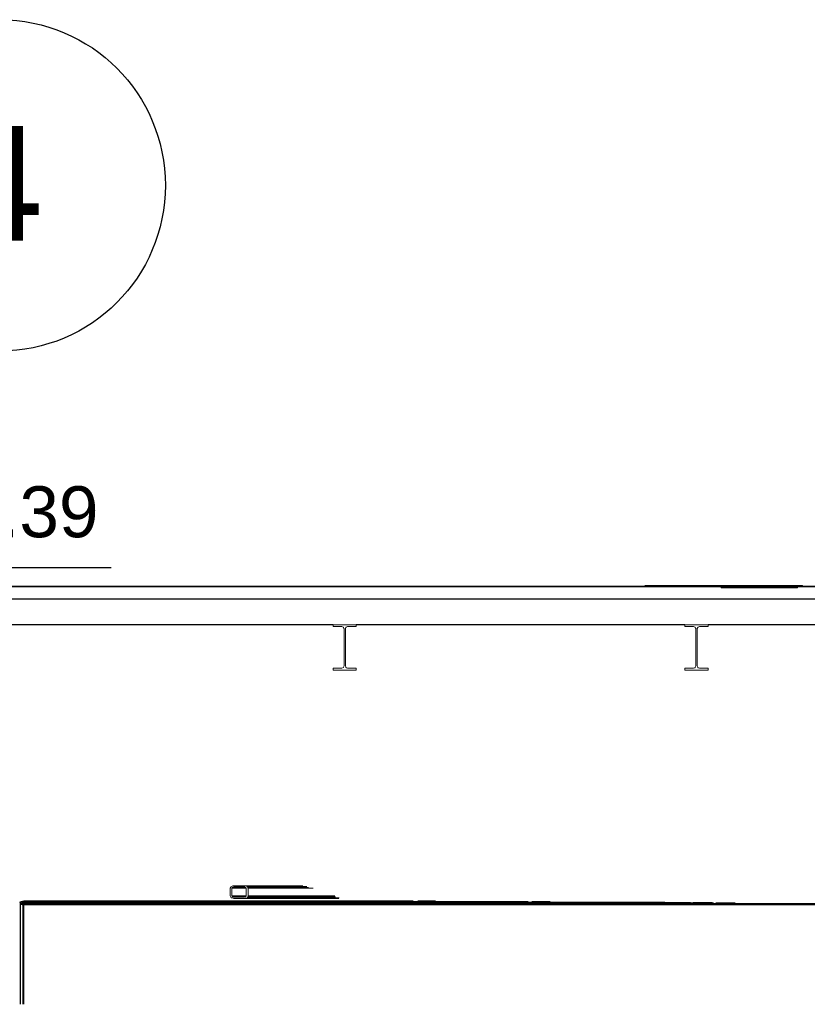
# Model space of a CAD drawing. Header units: millimetres. Extents: x 101535 to 192135, y -3968 to 17259.
# Tile 88 of 92: x 181011 to 184103, y 12410 to 16272. Entities that reach past the tile are written whole.
import ezdxf

# ---------------------------------------------------------------- set-up
doc = ezdxf.new("R2010")
doc.units = ezdxf.units.MM
for name, pattern in [('IMPORT-Kreski i kropki _2_', [120, 60, -30, 0, -30]), ('IMPORT-Kropki i Kreski _3_', [144, 72, -36, 0, -36]), ('IMPORT-Kropki i Kreski _4_', [1828.8, 914.4, -457.2, 0, -457.2]), ('IMPORT-Przerywana długa _2_', [200, 100, -100]), ('IMPORT-Przerywana podwójnie _2_', [218.722215, 105.83333, -42.333331, 28.222222, -42.333331])]:
    doc.linetypes.add(name, pattern=pattern)
for name, color, linetype, lineweight in [('220-A Ściany', 7, 'Continuous', 9), ('299-A Wymiary Opisy', 7, 'Continuous', 9), ('2_stropy_K_IR', 7, 'Continuous', 9), ('2_ściany zewnętrzne_ISTN', 7, 'Continuous', 9), ('310-W Oświetlenie', 7, 'Continuous', 9), ('3_lądowisko_el 3D_K_IR', 7, 'Continuous', 9), ('3_opisy_K_IR', 7, 'Continuous', 9), ('3_oświetlenie_K_IR', 7, 'Continuous', 9), ('450-K Stropy', 7, 'Continuous', 9), ('4_osie_ISTN', 7, 'Continuous', 9), ('A-FLOR-LEVL', 7, 'Continuous', 30), ('A-GENM', 7, 'Continuous', 18), ('CONCRETE_SLAB_IFC', 7, 'Continuous', 9), ('G-ANNO-DIMS', 7, 'Continuous', 30), ('S-GRID-IDEN', 7, 'Continuous', 30)]:
    doc.layers.add(name, color=color, linetype=linetype, lineweight=lineweight)
for name, color, linetype, lineweight, true_color in [('3_lądowisko_K_IR', 7, 'Continuous', 9, 0x999999), ('Rzut płyty lądowiska_dwg', 7, 'Continuous', 9, 0x767676), ('rzut płyty_dwg', 7, 'Continuous', 9, 0x767676)]:
    doc.layers.add(name, color=color, linetype=linetype, lineweight=lineweight, true_color=true_color)
doc.styles.add('Arial_4', font='arial.ttf', dxfattribs={"height": 450})
doc.styles.add('Arial_5', font='arial.ttf', dxfattribs={"height": 200})

# ---------------------------------------------------------------- blocks, each defined once
blk = doc.blocks.new('Bezpośredni kształt - IR 026-25_3D1_2025_09_11-304393-Przekrój 4')
at = {"layer": 'A-GENM', "lineweight": 9}
for p, q in [((114624.8, 14050), (111397, 14050)), ((111397, 14050), (114624.8, 14050)), ((114624.8, 14050), (116073.9, 14050)), ((114624.8, 14050), (116073.9, 14050)), ((116073.9, 14050), (116962.3, 14050)), ((116073.9, 14050), (116073.9, 14050)), ((116073.9, 14050), (116073.9, 14050)), ((116073.9, 14050), (116962.3, 14050)), ((116962.3, 14050), (118241.5, 14050)), ((116962.3, 14050), (118241.5, 14050)), ((114206.7, 13900), (115251.9, 13900)), ((115251.9, 13900), (114206.7, 13900)), ((115251.9, 13900), (115473.4, 13900)), ((115473.4, 13900), (115251.9, 13900)), ((115473.4, 13900), (115473.4, 13893.4)), ((115473.4, 13893.4), (115473.4, 13900)), ((115473.4, 13893.4), (115473.4, 13892)), ((115473.4, 13892), (115473.4, 13893.4)), ((115473.4, 13892), (115501.3, 13892)), ((115501.3, 13892), (115473.4, 13892)), ((115501.3, 13892), (115507.3, 13892)), ((115507.3, 13892), (115501.3, 13892)), ((115507.3, 13892), (115512.5, 13889.8)), ((115512.5, 13889.8), (115507.3, 13892)), ((115512.5, 13889.8), (115513.7, 13889.4)), ((115513.7, 13889.4), (115512.5, 13889.8)), ((115514, 13888.4), (115513.7, 13889.4)), ((115514, 13888.4), (115513.7, 13889.4)), ((115514.1, 13888.2), (115514, 13888.4)), ((115514.1, 13888.2), (115514, 13888.4)), ((115514.1, 13888.2), (115516, 13883.8)), ((115516, 13883.8), (115514.1, 13888.2)), ((115516, 13883.8), (115516.3, 13883)), ((115516.3, 13883), (115516, 13883.8)), ((115516.3, 13827.9), (115516.3, 13883)), ((115516.3, 13827.9), (115516.3, 13883)), ((115521.6, 13883), (115521.9, 13883.8)), ((115521.9, 13883.8), (115521.6, 13883)), ((115521.6, 13883), (115521.6, 13871.1)), ((115521.6, 13883), (115521.6, 13871.1)), ((115521.6, 13857), (115521.6, 13871.1)), ((115521.6, 13871.1), (115521.6, 13857)), ((115521.9, 13883.8), (115523.8, 13888.2)), ((115523.8, 13888.2), (115521.9, 13883.8)), ((115524.2, 13889.4), (115523.8, 13888.4)), ((115524.2, 13889.4), (115523.8, 13888.4)), ((115523.8, 13888.2), (115523.8, 13888.4)), ((115523.8, 13888.4), (115523.8, 13888.2)), ((115525.4, 13889.8), (115524.2, 13889.4)), ((115525.4, 13889.8), (115524.2, 13889.4)), ((115525.4, 13889.8), (115530.6, 13892)), ((115530.6, 13892), (115525.4, 13889.8)), ((115536.6, 13892), (115530.6, 13892)), ((115536.6, 13892), (115530.6, 13892)), ((115536.6, 13892), (115564.4, 13892)), ((115564.4, 13892), (115536.6, 13892)), ((115564.4, 13898.6), (115564.4, 13900)), ((115564.4, 13900), (116625.1, 13900)), ((116625.1, 13900), (115564.4, 13900)), ((115564.4, 13900), (115564.4, 13898.6)), ((115564.4, 13892), (115564.4, 13898.6)), ((115564.4, 13898.6), (115564.4, 13892)), ((116625.1, 13900), (116854.4, 13900)), ((116854.4, 13900), (116625.1, 13900)), ((116854.4, 13900), (116854.4, 13893.4)), ((116854.4, 13893.4), (116854.4, 13900)), ((116854.4, 13893.4), (116854.4, 13892)), ((116854.4, 13892), (116854.4, 13893.4)), ((116860.5, 13892), (116854.4, 13892)), ((116860.5, 13892), (116854.4, 13892)), ((116860.5, 13892), (116888.3, 13892)), ((116888.3, 13892), (116860.5, 13892)), ((116888.3, 13892), (116893.5, 13889.8)), ((116893.5, 13889.8), (116888.3, 13892)), ((116893.5, 13889.8), (116894.7, 13889.4)), ((116894.7, 13889.4), (116893.5, 13889.8)), ((116896.5, 13885), (116894.7, 13889.4)), ((116896.5, 13885), (116894.7, 13889.4)), ((116896.5, 13885), (116896.8, 13884.1)), ((116896.8, 13884.1), (116896.5, 13885)), ((116896.8, 13884.1), (116897.2, 13883.2)), ((116897.2, 13883.2), (116896.8, 13884.1)), ((116897.2, 13883.2), (116897.3, 13883)), ((116897.3, 13883), (116897.2, 13883.2)), ((116897.3, 13827.9), (116897.3, 13883)), ((116897.3, 13827.9), (116897.3, 13883)), ((116902.6, 13883), (116902.9, 13883.8)), ((116902.9, 13883.8), (116902.6, 13883)), ((116902.6, 13883), (116902.6, 13871.1)), ((116902.6, 13883), (116902.6, 13871.1)), ((116902.6, 13857), (116902.6, 13871.1)), ((116902.6, 13871.1), (116902.6, 13857)), ((116902.9, 13883.8), (116904.8, 13888.2)), ((116904.8, 13888.2), (116902.9, 13883.8)), ((116905.2, 13889.4), (116904.8, 13888.4)), ((116905.2, 13889.4), (116904.8, 13888.4)), ((116904.8, 13888.2), (116904.8, 13888.4)), ((116904.8, 13888.4), (116904.8, 13888.2)), ((116906.4, 13889.8), (116905.2, 13889.4)), ((116906.4, 13889.8), (116905.2, 13889.4)), ((116906.4, 13889.8), (116911.6, 13892)), ((116911.6, 13892), (116906.4, 13889.8)), ((116911.6, 13892), (116939.4, 13892)), ((116939.4, 13892), (116911.6, 13892)), ((116939.4, 13892), (116945.4, 13892)), ((116945.4, 13892), (116939.4, 13892)), ((116945.4, 13898.6), (116945.4, 13900)), ((116945.4, 13900), (117944.9, 13900)), ((117944.9, 13900), (116945.4, 13900)), ((116945.4, 13900), (116945.4, 13898.6)), ((116945.4, 13892), (116945.4, 13898.6)), ((116945.4, 13898.6), (116945.4, 13892)), ((117166.2, 13897.9), (118152.7, 13897.9)), ((117166.2, 13897.9), (118152.7, 13897.9)), ((115516.3, 13827.9), (115516.3, 13763)), ((115516.3, 13763), (115516.3, 13827.9)), ((115521.6, 13802), (115521.6, 13857)), ((115521.6, 13857), (115521.6, 13802)), ((116897.3, 13827.9), (116897.3, 13763)), ((116897.3, 13763), (116897.3, 13827.9)), ((116902.6, 13802), (116902.6, 13857)), ((116902.6, 13857), (116902.6, 13802)), ((115521.6, 13737), (115521.6, 13802)), ((115521.6, 13802), (115521.6, 13737)), ((116902.6, 13737), (116902.6, 13802)), ((116902.6, 13802), (116902.6, 13737)), ((115516.3, 13763), (115516.3, 13751)), ((115516.3, 13751), (115516.3, 13763)), ((115516.3, 13751), (115516.3, 13737)), ((115516.3, 13737), (115516.3, 13751)), ((116897.3, 13763), (116897.3, 13751)), ((116897.3, 13751), (116897.3, 13763)), ((116897.3, 13751), (116897.3, 13737)), ((116897.3, 13737), (116897.3, 13751)), ((115473.4, 13726.6), (115473.4, 13728)), ((115501.3, 13728), (115473.4, 13728)), ((115473.4, 13726.6), (115473.4, 13728)), ((115473.4, 13728), (115501.3, 13728)), ((115473.4, 13726.6), (115473.4, 13720)), ((115473.4, 13720), (115473.4, 13726.6)), ((115473.4, 13720), (115548.3, 13720)), ((115548.3, 13720), (115473.4, 13720)), ((115501.3, 13728), (115507.3, 13728)), ((115501.3, 13728), (115507.3, 13728)), ((115507.3, 13728), (115508.4, 13728.5)), ((115507.3, 13728), (115508.4, 13728.5)), ((115508.4, 13728.5), (115513.7, 13730.6)), ((115508.4, 13728.5), (115513.7, 13730.6)), ((115513.7, 13730.6), (115514.1, 13731.8)), ((115513.7, 13730.6), (115514.1, 13731.8)), ((115514.1, 13731.8), (115516.3, 13737)), ((115514.1, 13731.8), (115516.3, 13737)), ((115523.8, 13731.8), (115521.6, 13737)), ((115521.6, 13737), (115523.8, 13731.8)), ((115523.8, 13731.8), (115524.2, 13730.6)), ((115523.8, 13731.8), (115524.2, 13730.6)), ((115525.4, 13730.2), (115524.2, 13730.6)), ((115524.2, 13730.6), (115525.4, 13730.2)), ((115530.6, 13728), (115525.4, 13730.2)), ((115525.4, 13730.2), (115530.6, 13728)), ((115558.4, 13728), (115530.6, 13728)), ((115530.6, 13728), (115558.4, 13728)), ((115548.3, 13720), (115564.4, 13720)), ((115564.4, 13720), (115548.3, 13720)), ((115558.4, 13728), (115564.4, 13728)), ((115558.4, 13728), (115564.4, 13728)), ((115564.4, 13721.4), (115564.4, 13728)), ((115564.4, 13728), (115564.4, 13721.4)), ((115564.4, 13721.4), (115564.4, 13720)), ((115564.4, 13721.4), (115564.4, 13720)), ((116854.4, 13726.6), (116854.4, 13728)), ((116854.4, 13728), (116860.5, 13728)), ((116854.4, 13726.6), (116854.4, 13728)), ((116854.4, 13728), (116860.5, 13728)), ((116854.4, 13726.6), (116854.4, 13720)), ((116854.4, 13720), (116854.4, 13726.6)), ((116854.4, 13720), (116929.3, 13720)), ((116929.3, 13720), (116854.4, 13720)), ((116860.5, 13728), (116888.3, 13728)), ((116860.5, 13728), (116888.3, 13728)), ((116893.5, 13730.2), (116888.3, 13728)), ((116888.3, 13728), (116893.5, 13730.2)), ((116893.5, 13730.2), (116894.7, 13730.6)), ((116893.5, 13730.2), (116894.7, 13730.6)), ((116894.7, 13730.6), (116895.1, 13731.8)), ((116894.7, 13730.6), (116895.1, 13731.8)), ((116895.1, 13731.8), (116897.3, 13737)), ((116895.1, 13731.8), (116897.3, 13737)), ((116903.1, 13735.9), (116902.6, 13737)), ((116902.6, 13737), (116903.1, 13735.9)), ((116905.2, 13730.6), (116903.1, 13735.9)), ((116903.1, 13735.9), (116905.2, 13730.6)), ((116905.2, 13730.6), (116906.4, 13730.2)), ((116905.2, 13730.6), (116906.4, 13730.2)), ((116906.4, 13730.2), (116911.6, 13728)), ((116906.4, 13730.2), (116911.6, 13728)), ((116911.6, 13728), (116917.6, 13728)), ((116911.6, 13728), (116917.6, 13728)), ((116917.6, 13728), (116945.4, 13728)), ((116917.6, 13728), (116945.4, 13728)), ((116929.3, 13720), (116945.4, 13720)), ((116945.4, 13720), (116929.3, 13720)), ((116945.4, 13721.4), (116945.4, 13728)), ((116945.4, 13728), (116945.4, 13721.4)), ((116945.4, 13721.4), (116945.4, 13720)), ((116945.4, 13721.4), (116945.4, 13720)), ((115071.9, 12869.5), (115069.2, 12865)), ((115069.2, 12865), (115071.9, 12869.5)), ((115069.2, 12865), (115069.2, 12857.1)), ((115069.2, 12857.1), (115069.2, 12865)), ((115071.9, 12869.5), (115073.4, 12872.1)), ((115071.9, 12869.5), (115073.4, 12872.1)), ((115079.8, 12874), (115073.4, 12872.1)), ((115073.4, 12872.1), (115079.8, 12874)), ((115077, 12866.3), (115076.3, 12865)), ((115077, 12866.3), (115076.3, 12865)), ((115132.9, 12865), (115076.3, 12865)), ((115132.9, 12865), (115076.3, 12865)), ((115076.3, 12865), (115076.3, 12860.7)), ((115076.3, 12865), (115132.9, 12865)), ((115132.9, 12865), (115076.3, 12865)), ((115076.3, 12865), (115076.3, 12860.7)), ((115077, 12866.3), (115078.4, 12868.5)), ((115078.4, 12868.5), (115077, 12866.3)), ((115080.1, 12869.1), (115078.4, 12868.5)), ((115080.1, 12869.1), (115078.4, 12868.5)), ((115130.8, 12868.5), (115078.4, 12868.5)), ((115078.4, 12868.5), (115130.8, 12868.5)), ((115079.8, 12874), (115083.4, 12875)), ((115079.8, 12874), (115083.4, 12875)), ((115080.1, 12869.1), (115083.4, 12870)), ((115083.4, 12870), (115080.1, 12869.1)), ((115111.2, 12875), (115083.4, 12875)), ((115083.4, 12875), (115111.2, 12875)), ((115098.2, 12870), (115083.4, 12870)), ((115098.2, 12870), (115083.4, 12870)), ((115098.2, 12870), (115125.8, 12870)), ((115125.8, 12870), (115098.2, 12870)), ((115111.2, 12875), (115125.8, 12875)), ((115111.2, 12875), (115125.8, 12875)), ((115317.7, 12875), (115125.8, 12875)), ((115354.1, 12875), (115125.8, 12875)), ((115125.8, 12875), (115317.7, 12875)), ((115132.4, 12873.1), (115125.8, 12875)), ((115125.8, 12875), (115354.1, 12875)), ((115125.8, 12875), (115132.4, 12873.1)), ((115127.5, 12869.5), (115125.8, 12870)), ((115127.5, 12869.5), (115125.8, 12870)), ((115127.5, 12869.5), (115130.8, 12868.5)), ((115130.8, 12868.5), (115127.5, 12869.5)), ((115131.5, 12867.3), (115130.8, 12868.5)), ((115131.5, 12867.3), (115130.8, 12868.5)), ((115131.5, 12867.3), (115132.9, 12865)), ((115132.9, 12865), (115131.5, 12867.3)), ((115132.4, 12873.1), (115135.8, 12872.1)), ((115132.4, 12873.1), (115135.8, 12872.1)), ((115132.9, 12861), (115132.9, 12865)), ((115132.9, 12861), (115132.9, 12865)), ((115138.6, 12867.3), (115135.8, 12872.1)), ((115135.8, 12872.1), (115371, 12872.1)), ((115317.5, 12872.1), (115135.8, 12872.1)), ((115135.8, 12872.1), (115317.5, 12872.1)), ((115371, 12872.1), (115135.8, 12872.1)), ((115135.8, 12872.1), (115138.6, 12867.3)), ((115368.4, 12870), (115137, 12870)), ((115332, 12870), (115137, 12870)), ((115137, 12870), (115368.4, 12870)), ((115137, 12870), (115332, 12870)), ((115376.8, 12868.5), (115137.9, 12868.5)), ((115137.9, 12868.5), (115376.8, 12868.5)), ((115331.9, 12868.5), (115137.9, 12868.5)), ((115137.9, 12868.5), (115331.9, 12868.5)), ((115138.6, 12867.3), (115139.9, 12865)), ((115138.6, 12867.3), (115139.9, 12865)), ((115394.7, 12865), (115139.9, 12865)), ((115139.9, 12860.9), (115139.9, 12865)), ((115394.7, 12865), (115139.9, 12865)), ((115139.9, 12865), (115139.9, 12860.9)), ((115334.1, 12865), (115141.1, 12865)), ((115340.1, 12865), (115141.1, 12865)), ((115388.7, 12865), (115141.1, 12865)), ((115141.1, 12865), (115334.1, 12865)), ((115141.1, 12865), (115388.7, 12865)), ((115340.1, 12865), (115141.1, 12865)), ((115069.2, 12857.1), (115069.2, 12853.2)), ((115069.2, 12853.2), (115069.2, 12857.1)), ((115069.2, 12845.8), (115069.2, 12853.2)), ((115069.2, 12845.8), (115069.2, 12853.2)), ((115069.2, 12841.7), (115069.2, 12845.8)), ((115069.2, 12841.7), (115069.2, 12845.8)), ((115069.2, 12839.5), (115069.2, 12841.7)), ((115069.2, 12839.5), (115069.2, 12841.7)), ((115069.2, 12835), (115069.2, 12839.5)), ((115069.2, 12835), (115069.2, 12839.5)), ((115070.7, 12832.5), (115069.2, 12835)), ((115070.7, 12832.5), (115069.2, 12835)), ((115070.7, 12832.5), (115073.4, 12827.9)), ((115073.4, 12827.9), (115070.7, 12832.5)), ((115076.9, 12826.9), (115073.4, 12827.9)), ((115076.9, 12826.9), (115073.4, 12827.9)), ((115076.3, 12860.7), (115076.3, 12858.6)), ((115076.3, 12860.7), (115076.3, 12858.6)), ((115076.3, 12854.3), (115076.3, 12858.6)), ((115076.3, 12858.6), (115076.3, 12854.3)), ((115076.3, 12846.6), (115076.3, 12854.3)), ((115076.3, 12854.3), (115076.3, 12846.6)), ((115076.3, 12842.7), (115076.3, 12846.6)), ((115076.3, 12846.6), (115076.3, 12842.7)), ((115076.3, 12835), (115076.3, 12842.7)), ((115076.3, 12842.7), (115076.3, 12835)), ((115076.3, 12835), (115132.9, 12835)), ((115132.9, 12835), (115076.3, 12835)), ((115132.9, 12835), (115076.3, 12835)), ((115077.6, 12832.7), (115076.3, 12835)), ((115076.3, 12835), (115132.9, 12835)), ((115076.3, 12835), (115077.6, 12832.7)), ((115076.9, 12826.9), (115083.4, 12825)), ((115083.4, 12825), (115076.9, 12826.9)), ((115077.6, 12832.7), (115078.4, 12831.5)), ((115077.6, 12832.7), (115078.4, 12831.5)), ((115130.8, 12831.5), (115078.4, 12831.5)), ((115081.6, 12830.5), (115078.4, 12831.5)), ((115078.4, 12831.5), (115130.8, 12831.5)), ((115078.4, 12831.5), (115081.6, 12830.5)), ((115081.6, 12830.5), (115083.4, 12830)), ((115081.6, 12830.5), (115083.4, 12830)), ((115111.2, 12830), (115083.4, 12830)), ((115083.4, 12830), (115111.2, 12830)), ((115098.2, 12825), (115083.4, 12825)), ((115098.2, 12825), (115083.4, 12825)), ((115098.2, 12825), (115125.8, 12825)), ((115125.8, 12825), (115098.2, 12825)), ((115111.2, 12830), (115125.8, 12830)), ((115111.2, 12830), (115125.8, 12830)), ((115129.1, 12831), (115125.8, 12830)), ((115125.8, 12830), (115129.1, 12831)), ((115129.2, 12826), (115125.8, 12825)), ((115129.2, 12826), (115125.8, 12825)), ((115496.4, 12825), (115125.8, 12825)), ((115461.1, 12825), (115125.8, 12825)), ((115125.8, 12825), (115496.4, 12825)), ((115125.8, 12825), (115461.1, 12825)), ((115129.1, 12831), (115130.8, 12831.5)), ((115129.1, 12831), (115130.8, 12831.5)), ((115129.2, 12826), (115135.8, 12827.9)), ((115135.8, 12827.9), (115129.2, 12826)), ((115132.2, 12833.8), (115130.8, 12831.5)), ((115130.8, 12831.5), (115132.2, 12833.8)), ((115132.2, 12833.8), (115132.9, 12835)), ((115132.2, 12833.8), (115132.9, 12835)), ((115132.9, 12859), (115132.9, 12861)), ((115132.9, 12859), (115132.9, 12861)), ((115132.9, 12855), (115132.9, 12859)), ((115132.9, 12855), (115132.9, 12859)), ((115132.9, 12855), (115132.9, 12847)), ((115132.9, 12847), (115132.9, 12855)), ((115132.9, 12847), (115132.9, 12843)), ((115132.9, 12843), (115132.9, 12847)), ((115132.9, 12843), (115132.9, 12835)), ((115132.9, 12835), (115132.9, 12843)), ((115137.2, 12830.3), (115135.8, 12827.9)), ((115137.2, 12830.3), (115135.8, 12827.9)), ((115496.7, 12827.9), (115135.8, 12827.9)), ((115135.8, 12827.9), (115443.1, 12827.9)), ((115135.8, 12827.9), (115496.7, 12827.9)), ((115443.1, 12827.9), (115135.8, 12827.9)), ((115445.8, 12830), (115137, 12830)), ((115482.2, 12830), (115137, 12830)), ((115137, 12830), (115445.8, 12830)), ((115137, 12830), (115482.2, 12830)), ((115137.2, 12830.3), (115139.9, 12835)), ((115139.9, 12835), (115137.2, 12830.3)), ((115437.4, 12831.5), (115137.9, 12831.5)), ((115137.9, 12831.5), (115437.4, 12831.5)), ((115482.3, 12831.5), (115137.9, 12831.5)), ((115137.9, 12831.5), (115482.3, 12831.5)), ((115139.9, 12853), (115139.9, 12860.9)), ((115139.9, 12860.9), (115139.9, 12853)), ((115139.9, 12851.1), (115139.9, 12853)), ((115139.9, 12853), (115139.9, 12851.1)), ((115139.9, 12847), (115139.9, 12851.1)), ((115139.9, 12851.1), (115139.9, 12847)), ((115139.9, 12847), (115139.9, 12843.3)), ((115139.9, 12847), (115139.9, 12843.3)), ((115139.9, 12843.3), (115139.9, 12835)), ((115139.9, 12843.3), (115139.9, 12835)), ((115139.9, 12835), (115480.1, 12835)), ((115139.9, 12835), (115480.1, 12835)), ((115141.1, 12835), (115419.5, 12835)), ((115419.5, 12835), (115141.1, 12835)), ((115425.5, 12835), (115141.1, 12835)), ((115141.1, 12835), (115425.5, 12835)), ((115474, 12835), (115141.1, 12835)), ((115141.1, 12835), (115474, 12835)), ((114243.8, 12812.1), (114244.2, 12809.9)), ((114243.8, 12812.1), (114244.2, 12809.9)), ((116690.1, 12809.9), (114244.2, 12809.9)), ((114244.8, 12808.8), (114244.2, 12809.9)), ((114244.2, 12809.9), (116690.1, 12809.9)), ((114244.2, 12809.9), (114244.8, 12808.8)), ((114246.1, 12804.7), (114244.8, 12808.8)), ((114244.8, 12808.8), (114244.8, 12409.7)), ((114244.8, 12409.7), (114244.8, 12808.8)), ((114244.8, 12808.8), (114246.1, 12804.7)), ((114246.1, 12804.7), (117454.7, 12804.7)), ((114246.7, 12803.8), (114246.1, 12804.7)), ((114246.1, 12804.7), (117454.7, 12804.7)), ((114246.1, 12804.7), (114246.7, 12803.8)), ((114246.4, 12409.7), (114246.4, 12812.8)), ((114246.4, 12409.7), (114246.4, 12812.8)), ((117454.7, 12804.7), (114246.4, 12804.7)), ((114246.4, 12804.7), (117454.7, 12804.7)), ((114246.6, 12809.9), (114293.5, 12809.9)), ((114293.5, 12809.9), (114246.6, 12809.9)), ((114246.7, 12812.9), (114246.7, 12803.8)), ((114246.7, 12812.9), (114246.7, 12803.8)), ((114246.7, 12812.9), (114246.7, 12803.8)), ((114246.7, 12812.9), (114246.7, 12803.8)), ((114249.3, 12801.2), (114246.7, 12803.8)), ((114249.3, 12801.2), (114246.7, 12803.8)), ((114246.7, 12803.8), (114249.3, 12801.2)), ((114246.7, 12803.8), (114249.3, 12801.2)), ((116239.1, 12812.9), (114248.4, 12812.9)), ((114249.6, 12810.3), (114248.4, 12812.9)), ((116239.1, 12812.9), (114248.4, 12812.9)), ((114248.4, 12812.9), (114333.5, 12812.9)), ((114248.4, 12812.9), (114333.5, 12812.9)), ((114248.4, 12812.9), (114249.6, 12810.3)), ((114248.4, 12812.9), (114249.6, 12810.3)), ((114248.4, 12812.9), (114249.6, 12810.3)), ((114253.1, 12800.1), (114249.3, 12801.2)), ((114249.3, 12801.2), (117965.6, 12801.2)), ((117965.6, 12801.2), (114249.3, 12801.2)), ((114253.1, 12800.1), (114249.3, 12801.2)), ((114249.3, 12801.2), (114253.1, 12800.1)), ((114249.3, 12801.2), (117965.6, 12801.2)), ((114249.3, 12801.2), (114253.1, 12800.1)), ((117965.6, 12801.2), (114249.3, 12801.2)), ((116621.4, 12810.3), (114249.6, 12810.3)), ((114251.3, 12808.6), (114249.6, 12810.3)), ((116621.4, 12810.3), (114249.6, 12810.3)), ((114249.6, 12810.3), (114355.4, 12810.3)), ((114355.4, 12810.3), (114249.6, 12810.3)), ((114249.6, 12810.3), (114251.3, 12808.6)), ((114251.3, 12808.6), (114249.6, 12810.3)), ((114251.3, 12808.6), (114249.6, 12810.3)), ((116876.9, 12808.6), (114251.3, 12808.6)), ((116876.9, 12808.6), (114251.3, 12808.6)), ((114253.1, 12808.1), (114251.3, 12808.6)), ((114390.2, 12808.6), (114251.3, 12808.6)), ((114253.1, 12808.1), (114251.3, 12808.6)), ((114251.3, 12808.6), (114390.2, 12808.6)), ((114251.3, 12808.6), (114253.1, 12808.1)), ((114251.3, 12808.6), (114253.1, 12808.1)), ((114253.2, 12808), (114253.1, 12808.1)), ((114253.2, 12808), (114253.1, 12808.1)), ((114253.1, 12800.1), (114253.1, 12808.1)), ((114253.2, 12808), (114253.1, 12808.1)), ((114253.1, 12808.1), (114253.1, 12800.1)), ((114253.1, 12800.1), (114253.1, 12808.1)), ((114253.1, 12808.1), (114253.2, 12808)), ((114253.1, 12808.1), (114253.1, 12800.1)), ((114253.2, 12800), (114253.1, 12800.1)), ((114253.2, 12800), (114253.1, 12800.1)), ((114253.1, 12800.1), (114253.2, 12800)), ((114253.1, 12800.1), (114253.2, 12800)), ((116966.6, 12808), (114253.2, 12808)), ((114253.2, 12808), (116966.6, 12808)), ((114254.7, 12808), (114253.2, 12808)), ((114253.2, 12808), (114254.7, 12808)), ((116966.6, 12808), (114253.2, 12808)), ((114254.7, 12808), (114253.2, 12808)), ((116966.6, 12808), (114253.2, 12808)), ((114253.2, 12808), (114254.7, 12808)), ((114253.2, 12800), (118144.9, 12800)), ((118144.9, 12800), (114253.2, 12800)), ((114254.7, 12800), (114253.2, 12800)), ((114253.2, 12800), (118144.9, 12800)), ((114253.2, 12800), (114254.7, 12800)), ((118144.9, 12800), (114253.2, 12800)), ((114253.2, 12800), (114254.7, 12800)), ((114254.7, 12800), (114253.2, 12800)), ((114254.7, 12800), (114254.7, 12808)), ((114254.7, 12808), (114254.7, 12800)), ((114255.3, 12808), (114254.7, 12808)), ((114255.3, 12808), (114254.7, 12808)), ((114254.7, 12800), (114254.7, 12808)), ((114255.3, 12808), (114254.7, 12808)), ((114254.7, 12800), (114254.7, 12808)), ((114255.3, 12808), (114254.7, 12808)), ((114254.7, 12800), (114255.3, 12800)), ((114255.3, 12800), (114254.7, 12800)), ((114254.7, 12800), (114255.3, 12800)), ((114255.3, 12800), (114254.7, 12800)), ((114255.3, 12815), (114255.3, 12808)), ((114255.3, 12808), (114255.3, 12815)), ((114255.3, 12808), (114255.3, 12815)), ((114255.3, 12815), (114255.3, 12808)), ((114255.3, 12808), (114256.3, 12808)), ((114256.3, 12808), (114255.3, 12808)), ((114256.3, 12808), (114255.3, 12808)), ((114255.3, 12808), (114256.3, 12808)), ((114255.3, 12800), (114256.3, 12800)), ((114256.3, 12800), (114255.3, 12800)), ((114255.3, 12800), (114255.3, 12409.7)), ((114256.3, 12800), (114255.3, 12800)), ((114255.3, 12800), (114255.3, 12409.7)), ((114256.3, 12800), (114255.3, 12800)), ((114255.3, 12800), (114255.3, 12409.7)), ((114255.3, 12409.7), (114255.3, 12800)), ((114259.9, 12808), (114256.3, 12808)), ((114256.3, 12808), (114256.3, 12800)), ((114256.3, 12808), (114259.9, 12808)), ((114256.3, 12808), (114256.3, 12800)), ((114256.3, 12808), (114259.9, 12808)), ((114259.9, 12808), (114256.3, 12808)), ((114256.3, 12808), (114256.3, 12800)), ((114256.3, 12808), (114256.3, 12800)), ((114259.9, 12800), (114256.3, 12800)), ((114256.3, 12800), (114259.9, 12800)), ((114256.3, 12800), (114259.9, 12800)), ((114259.9, 12800), (114256.3, 12800)), ((114258.9, 12815.9), (114258.9, 12409.7)), ((114258.9, 12815.9), (114258.9, 12409.7)), ((115788.2, 12816), (114259.3, 12816)), ((115788.2, 12816), (114259.3, 12816)), ((114259.3, 12816), (114369.8, 12816)), ((114259.3, 12816), (114369.8, 12816)), ((115788.2, 12816), (114259.3, 12816)), ((115788.2, 12816), (114259.3, 12816)), ((114318.7, 12816), (114259.3, 12816)), ((114259.3, 12816), (114318.7, 12816)), ((114259.9, 12808), (114259.9, 12800)), ((114259.9, 12808), (114259.9, 12800)), ((116876.9, 12808.6), (114437.5, 12808.6)), ((114437.5, 12808.6), (116876.9, 12808.6)), ((114490.3, 12809.9), (116690.1, 12809.9)), ((116690.1, 12809.9), (114490.3, 12809.9)), ((114509.7, 12810.3), (116621.4, 12810.3)), ((116621.4, 12810.3), (114509.7, 12810.3)), ((114617.7, 12812.9), (116239.1, 12812.9)), ((114617.7, 12812.9), (116239.1, 12812.9)), ((114745.1, 12816), (115788.2, 12816)), ((114745.1, 12816), (115788.2, 12816)), ((115788.2, 12816), (114745.1, 12816)), ((114745.1, 12816), (115788.2, 12816)), ((115875.2, 12816), (115806.1, 12816)), ((115875.2, 12816), (115806.1, 12816)), ((115806.1, 12816), (115875.2, 12816)), ((115806.1, 12816), (115875.2, 12816)), ((115875.2, 12816), (115806.1, 12816)), ((115875.2, 12816), (115806.1, 12816)), ((115875.2, 12816), (115806.1, 12816)), ((115806.1, 12816), (115875.2, 12816)), ((116325.3, 12812.9), (116253.6, 12812.9)), ((116325.3, 12812.9), (116253.6, 12812.9)), ((116253.6, 12812.9), (116325.3, 12812.9)), ((116253.6, 12812.9), (116325.3, 12812.9)), ((116706.8, 12810.3), (116633, 12810.3)), ((116706.8, 12810.3), (116633, 12810.3)), ((116633, 12810.3), (116706.8, 12810.3)), ((116706.8, 12810.3), (116633, 12810.3)), ((116775.3, 12809.9), (116701.1, 12809.9)), ((116701.1, 12809.9), (116775.3, 12809.9)), ((116701.1, 12809.9), (116775.3, 12809.9)), ((116775.3, 12809.9), (116701.1, 12809.9)), ((116961.7, 12808.6), (116887, 12808.6)), ((116961.7, 12808.6), (116887, 12808.6)), ((116961.7, 12808.6), (116887, 12808.6)), ((116887, 12808.6), (116961.7, 12808.6)), ((117051.2, 12808), (116975.5, 12808)), ((116975.5, 12808), (117051.2, 12808)), ((117051.2, 12808), (116975.5, 12808)), ((117051.2, 12808), (116975.5, 12808))]:
    blk.add_line(p, q, dxfattribs=at)
blk = doc.blocks.new('Bezpośredni kształt - CONCRETE_SLAB-304394-Przekrój 4')
blk.add_blockref('Bezpośredni kształt - IR 026-25_3D1_2025_09_11-304393-Przekrój 4', (0, 0))
blk = doc.blocks.new('Bezpośredni kształt - CONCRETE_SLAB-305723-Przekrój 4')
at = {"layer": 'A-GENM', "lineweight": 9}
for p, q in [((118245, 14048), (95852, 14048)), ((95852, 13898), (118245, 13898))]:
    blk.add_line(p, q, dxfattribs=at)
blk = doc.blocks.new('Bezpośredni kształt - CONCRETE_SLAB-305792-Przekrój 4')
at = {"layer": 'A-GENM', "lineweight": 9}
for p, q in [((116929.3, 14053), (116697.2, 14053)), ((116996.3, 14053), (116929.3, 14053)), ((116929.3, 14053), (116929.3, 14050))]:
    blk.add_line(p, q, dxfattribs=at)
blk = doc.blocks.new('Bezpośredni kształt - CONCRETE_SLAB-305848-Przekrój 4')
at = {"layer": 'A-GENM', "lineweight": 9}
for p, q in [((117296.6, 14053), (116996.3, 14053)), ((116996.3, 14053), (116996.3, 14043)), ((116996.3, 14043), (117296.6, 14043)), ((117296.6, 14043), (117296.6, 14053)), ((117296.6, 14053), (117315.8, 14053)), ((117315.8, 14050), (117315.8, 14053))]:
    blk.add_line(p, q, dxfattribs=at)
blk = doc.blocks.new('IR 026-25_3D1_2025_09_11_ifc-3-Przekrój 4')
at = {"layer": 'A-GENM', "lineweight": 9}
for name in ['Bezpośredni kształt - CONCRETE_SLAB-304394-Przekrój 4', 'Bezpośredni kształt - CONCRETE_SLAB-305723-Przekrój 4', 'Bezpośredni kształt - CONCRETE_SLAB-305792-Przekrój 4', 'Bezpośredni kształt - CONCRETE_SLAB-305848-Przekrój 4']:
    blk.add_blockref(name, (0, 0), dxfattribs=at)
blk = doc.blocks.new('Rzut płyty lądowiska_dwg-2158643-Przekrój 4')
at = {"color": 8, "lineweight": 9, "true_color": 0x767676}
for p, q in [((121309.9, 14000), (114743.4, 14000)), ((114743.4, 14000), (121309.9, 14000))]:
    blk.add_line(p, q, dxfattribs=at)
at = {"layer": '220-A Ściany'}
for p, q in [((121309.9, 14000), (114743.4, 14000)), ((114743.4, 14000), (121309.9, 14000))]:
    blk.add_line(p, q, dxfattribs=at)
at = {"layer": '299-A Wymiary Opisy', "color": 1, "true_color": 0xff0000}
for p, q in [((91513.4, 14000), (120896, 14000)), ((92069.4, 14000), (120052.3, 14000)), ((94094.4, 14000), (118135.6, 14000))]:
    blk.add_line(p, q, dxfattribs=at)
at = {"layer": '310-W Oświetlenie', "linetype": 'IMPORT-Przerywana podwójnie _2_'}
blk.add_line((115515, 14000), (96674.6, 14000), dxfattribs=at)
at = {"layer": '310-W Oświetlenie', "color": 98, "true_color": 0x004c00}
for p, q in [((114703.2, 14000), (114420.4, 14000)), ((114669.3, 14000), (114454.3, 14000)), ((114588.2, 14000), (114535.3, 14000)), ((114584.7, 14000), (114541.1, 14000)), ((114584.7, 14000), (114541.1, 14000)), ((115562.2, 14000), (115279.4, 14000)), ((115528.3, 14000), (115313.3, 14000)), ((115447.2, 14000), (115394.3, 14000)), ((115443.7, 14000), (115400.1, 14000)), ((115443.7, 14000), (115400.1, 14000))]:
    blk.add_line(p, q, dxfattribs=at)
at = {"layer": '3_lądowisko_el 3D_K_IR', "color": 251, "linetype": 'IMPORT-Przerywana długa _2_', "true_color": 0x666666}
blk.add_line((121311.1, 14000), (91512.2, 14000), dxfattribs=at)
at = {"layer": '3_lądowisko_K_IR', "color": 251, "linetype": 'IMPORT-Kropki i Kreski _3_', "true_color": 0x666666}
blk.add_line((121094.8, 14000), (91511.8, 14000), dxfattribs=at)
at = {"layer": '3_lądowisko_K_IR', "color": 251, "linetype": 'IMPORT-Kreski i kropki _2_', "true_color": 0x666666}
blk.add_line((106407.3, 14000), (115959.5, 14000), dxfattribs=at)
at = {"layer": '3_lądowisko_K_IR', "color": 7}
blk.add_line((115014.1, 14000), (114840.9, 14000), dxfattribs=at)
at = {"layer": '450-K Stropy', "flags": 128}
for points in [[(120242.1, 14000), (116452.1, 14000), (109858.7, 14000), (102316.8, 14000), (95740.6, 14000), (91947, 14000)], [(118294.7, 14000), (115032.4, 14000), (109366.2, 14000), (102823.4, 14000), (97157.2, 14000), (93885.8, 14000)], [(93885.8, 14000), (97157.2, 14000), (102823.4, 14000), (109366.2, 14000), (115032.4, 14000), (118294.7, 14000)], [(95885.8, 14000), (98621.3, 14000), (103359.3, 14000), (108830.3, 14000), (113568.3, 14000), (115957.7, 14000), (116096.3, 14000), (118294.7, 14000)]]:
    blk.add_lwpolyline(points, dxfattribs=at)
at = {"layer": 'CONCRETE_SLAB_IFC'}
for p, q in [((114660.8, 14000), (112760.1, 14000)), ((113072.3, 14000), (115627.1, 14000)), ((114657.3, 14000), (113594.6, 14000)), ((113841.5, 14000), (114428, 14000)), ((114327, 14000), (114326, 14000)), ((114340.9, 14000), (114339.9, 14000)), ((114828, 14000), (114827, 14000)), ((114841.9, 14000), (114840.9, 14000)), ((114900.3, 14000), (114901.2, 14000)), ((114929.6, 14000), (114927.8, 14000)), ((115134.3, 14000), (115881.3, 14000)), ((115134.3, 14000), (115383.2, 14000)), ((115178.4, 14000), (115183.9, 14000)), ((115211.9, 14000), (115217.3, 14000)), ((115312.2, 14000), (115317.7, 14000)), ((115329, 14000), (115328, 14000)), ((115342.9, 14000), (115341.9, 14000)), ((115345.7, 14000), (115351.2, 14000)), ((116154.5, 14000), (115383.2, 14000)), ((115398.6, 14000), (115399.5, 14000)), ((115424.5, 14000), (115425.5, 14000)), ((115830.5, 14000), (115829, 14000)), ((115844.4, 14000), (115842.9, 14000)), ((115861.8, 14000), (115865.8, 14000)), ((115889.5, 14000), (115893.5, 14000)), ((115890.8, 14000), (115891.8, 14000)), ((115899.5, 14000), (115900.5, 14000)), ((115925.5, 14000), (115926.5, 14000)), ((116007.3, 14000), (116011.3, 14000)), ((116035, 14000), (116039, 14000)), ((116154.5, 14000), (116152.4, 14000)), ((116351.5, 14000), (116774.1, 14000)), ((116351.5, 14000), (116628.9, 14000)), ((116391.8, 14000), (116392.8, 14000)), ((116400.5, 14000), (116401.5, 14000)), ((116426.5, 14000), (116427.5, 14000)), ((116626.3, 14000), (116683.7, 14000)), ((117067, 14000), (116628.9, 14000)), ((116635.5, 14000), (116683.7, 14000)), ((116674.8, 14000), (116683.7, 14000)), ((117067, 14000), (116774.1, 14000)), ((116892.9, 14000), (116893.9, 14000)), ((116927.5, 14000), (116928.5, 14000)), ((116970.5, 14000), (117031.2, 14000)), ((117330.7, 14000), (117268.3, 14000))]:
    blk.add_line(p, q, dxfattribs=at)
at = {"layer": 'CONCRETE_SLAB_IFC', "flags": 128}
for points in [[(103085.8, 14000), (106035.8, 14000), (106085.8, 14000), (109035.8, 14000), (109085.8, 14000), (109858.7, 14000), (110450.8, 14000), (110494.1, 14000), (113049, 14000), (113092.3, 14000), (115647.1, 14000), (115690.4, 14000), (116437.7, 14000), (116823.6, 14000), (116848.6, 14000), (118323.5, 14000), (118348.6, 14000), (119823.5, 14000), (119848.5, 14000), (120235.8, 14000)], [(97148.1, 14000), (102798.8, 14000), (109322.8, 14000), (114973.5, 14000), (118235.8, 14000)], [(103359.3, 14000), (108830.3, 14000), (113568.3, 14000), (116096.3, 14000), (118269.8, 14000)], [(114962.9, 14000), (114964.8, 14000), (114967.9, 14000), (114969.2, 14000), (114970.1, 14000), (114971.4, 14000), (109322, 14000), (109321.2, 14000), (109323.6, 14000), (110191.8, 14000), (109216.5, 14000), (109217.5, 14000), (110192.9, 14000), (110192.8, 14000), (110625.9, 14000), (110627.6, 14000)], [(114967.3, 14000), (114970.1, 14000), (113540.9, 14000), (114967.4, 14000), (114099.2, 14000), (113123.8, 14000), (113540.9, 14000), (113121.6, 14000), (114097, 14000)], [(117475.3, 14000), (117476.9, 14000), (115787.2, 14000), (116062.7, 14000), (113541.6, 14000), (113782.6, 14000), (114282.7, 14000), (115972.3, 14000)], [(114970.1, 14000), (115471.7, 14000), (113782.6, 14000), (115472.3, 14000), (115472.2, 14000), (115972.3, 14000), (115973.2, 14000), (116473.3, 14000), (114783.7, 14000), (114283.7, 14000), (115973.3, 14000)], [(114657.3, 14000), (114431.7, 14000), (114428, 14000)], [(115647.1, 14000), (115627.1, 14000), (114647.1, 14000), (114690.4, 14000), (115670.4, 14000), (115690.4, 14000)], [(114762.2, 14000), (114761.9, 14000), (114730.7, 14000), (114730.3, 14000)], [(116974.3, 14000), (115284.7, 14000), (114784.7, 14000), (116474.3, 14000), (116473.3, 14000)], [(114898.5, 14000), (114900.3, 14000), (114907.7, 14000), (114908.5, 14000)], [(114930, 14000), (114931.8, 14000), (114929.6, 14000)], [(116789, 14000), (115091.4, 14000), (115095.6, 14000), (115095.7, 14000), (115113.7, 14000), (115113.7, 14000), (115116.4, 14000), (116814, 14000), (116848.6, 14000)], [(115390.8, 14000), (115389.3, 14000), (115390.2, 14000)], [(115613.7, 14000), (115613.7, 14000), (115595.7, 14000), (115595.5, 14000)], [(115670.4, 14000), (116408.5, 14000), (116789, 14000), (116823.6, 14000)], [(116152.4, 14000), (116154.5, 14000), (115881.3, 14000)], [(116113.7, 14000), (116113.7, 14000), (116095.7, 14000), (116095.5, 14000)], [(116474.3, 14000), (116974.3, 14000), (116975.3, 14000)], [(118288.9, 14000), (116591.4, 14000), (116595.6, 14000), (116595.7, 14000), (116613.7, 14000), (116613.7, 14000), (116616.4, 14000), (118313.9, 14000), (118348.6, 14000)], [(118276.1, 14000), (118208, 14000), (118206.3, 14000), (118202.7, 14000), (118199.1, 14000), (118197.8, 14000), (116657.9, 14000), (116657.4, 14000), (116659.5, 14000)], [(118270.9, 14000), (118271.4, 14000), (118274.5, 14000), (118276.1, 14000), (118274.8, 14000), (118270.9, 14000), (118266, 14000), (118198.2, 14000), (116664.8, 14000)], [(116683.7, 14000), (117095.6, 14000), (117095.7, 14000), (117113.7, 14000), (117113.7, 14000), (117595.6, 14000), (117595.7, 14000), (117613.7, 14000), (117613.7, 14000), (118091.4, 14000), (118095.6, 14000), (118113.7, 14000), (118113.7, 14000), (118116.4, 14000), (118222.4, 14000), (118235.8, 14000)], [(116814, 14000), (118288.9, 14000), (118323.5, 14000)], [(116970.5, 14000), (116978.8, 14000), (117268.3, 14000)]]:
    blk.add_lwpolyline(points, dxfattribs=at)
blk.add_lwpolyline([(115785.7, 14000), (115285.7, 14000), (116975.3, 14000), (117475.3, 14000)], close=True, dxfattribs=at)
blk = doc.blocks.new('rzut płyty_dwg-2316949-Przekrój 4')
at = {"layer": '2_stropy_K_IR', "flags": 128}
for points in [[(120240, 14000), (116441.9, 14000), (109862.9, 14000), (102267.1, 14000), (95688, 14000), (92241, 14000), (93973, 14000)], [(118240, 14000), (114977.7, 14000), (109327, 14000), (102803, 14000), (97152.3, 14000), (93890, 14000)], [(93973, 14000), (97152.3, 14000), (102803, 14000), (109327, 14000), (114977.7, 14000), (118240, 14000)], [(95847, 14000), (98584.9, 14000), (103327.1, 14000), (108802.9, 14000), (113545.1, 14000), (115789.9, 14000), (116071.7, 14000), (118240, 14000)]]:
    blk.add_lwpolyline(points, dxfattribs=at)
at = {"layer": '2_stropy_K_IR', "color": 251, "true_color": 0x666666, "flags": 128}
blk.add_lwpolyline([(103327.1, 14000), (108802.9, 14000), (113545.1, 14000), (116067, 14000), (118240, 14000)], dxfattribs=at)
at = {"layer": '2_ściany zewnętrzne_ISTN', "color": 251, "lineweight": 13, "true_color": 0x666666}
for p, q in [((97484.3, 14000), (114634.4, 14000)), ((114634.4, 14000), (97484.3, 14000))]:
    blk.add_line(p, q, dxfattribs=at)
at = {"layer": '3_lądowisko_K_IR', "color": 7, "lineweight": 13}
blk.add_line((114977.7, 14000), (114804.5, 14000), dxfattribs=at)
at = {"layer": '3_opisy_K_IR', "lineweight": 13, "flags": 128}
for points in [[(115905.4, 14000), (115625.5, 14000), (115905.4, 14000)], [(117229.6, 14000), (116949.7, 14000), (117229.6, 14000)]]:
    blk.add_lwpolyline(points, dxfattribs=at)
at = {"layer": '3_oświetlenie_K_IR', "linetype": 'IMPORT-Kropki i Kreski _4_'}
blk.add_line((117852.5, 14000), (94277.2, 14000), dxfattribs=at)
at = {"layer": '3_oświetlenie_K_IR', "color": 251, "lineweight": 13, "true_color": 0x666666}
for p, q in [((114647.7, 14000), (114364.9, 14000)), ((114613.8, 14000), (114398.8, 14000)), ((114532.7, 14000), (114479.8, 14000)), ((114529.3, 14000), (114485.6, 14000)), ((114529.3, 14000), (114485.6, 14000)), ((115506.7, 14000), (115223.9, 14000)), ((115472.8, 14000), (115257.8, 14000)), ((115391.7, 14000), (115338.8, 14000)), ((115388.3, 14000), (115344.6, 14000)), ((115388.3, 14000), (115344.6, 14000))]:
    blk.add_line(p, q, dxfattribs=at)
at = {"layer": '3_oświetlenie_K_IR', "color": 96, "lineweight": 13, "true_color": 0x007f00}
for p, q in [((114886.7, 14000), (114671.7, 14000)), ((114673, 14000), (114885.5, 14000)), ((114682.3, 14000), (114876.2, 14000)), ((114802.2, 14000), (114758.5, 14000)), ((114802.2, 14000), (114758.5, 14000)), ((116303.7, 14000), (116556.4, 14000)), ((116537.6, 14000), (116322.6, 14000)), ((116361.3, 14000), (116498.8, 14000)), ((116453, 14000), (116409.4, 14000)), ((116453, 14000), (116409.4, 14000))]:
    blk.add_line(p, q, dxfattribs=at)
at = {"layer": '4_osie_ISTN', "color": 9, "linetype": 'IMPORT-Kropki i Kreski _4_', "true_color": 0xc0c0c0}
blk.add_line((121309.9, 14000), (91513.4, 14000), dxfattribs=at)
at = {"layer": '4_osie_ISTN', "color": 251, "linetype": 'IMPORT-Kropki i Kreski _4_', "true_color": 0x666666}
blk.add_line((121309.9, 14000), (91513.4, 14000), dxfattribs=at)
at = {"layer": '4_osie_ISTN', "color": 251, "true_color": 0x666666}
blk.add_line((114565, 14000), (113765, 14000), dxfattribs=at)
blk = doc.blocks.new('Siatka - M_Grot siatki - Okrąg-2159571-Przekrój 4')
at = {"layer": 'S-GRID-IDEN'}
blk.add_circle((97965, 15622.2), 650, dxfattribs=at)

msp = doc.modelspace()

# ---------------------------------------------------------------- linework, layer by layer
at = {"layer": 'A-FLOR-LEVL'}
msp.add_line((155721.8, 14000), (191335.3, 14000), dxfattribs=at)
at = {"layer": 'G-ANNO-DIMS'}
msp.add_line((180625.7, 14122.9), (181370.8, 14122.9), dxfattribs=at)

# ---------------------------------------------------------------- block references
at = {"lineweight": 5}
msp.add_blockref('IR 026-25_3D1_2025_09_11_ifc-3-Przekrój 4', (66768.2, 0), dxfattribs=at)
at = {"layer": 'Rzut płyty lądowiska_dwg', "color": 7}
msp.add_blockref('Rzut płyty lądowiska_dwg-2158643-Przekrój 4', (66768.2, 0), dxfattribs=at)
at = {"layer": 'rzut płyty_dwg', "color": 7}
msp.add_blockref('rzut płyty_dwg-2316949-Przekrój 4', (66768.2, 0), dxfattribs=at)
at = {"layer": 'S-GRID-IDEN'}
msp.add_blockref('Siatka - M_Grot siatki - Okrąg-2159571-Przekrój 4', (82968.2, 0), dxfattribs=at)

# ---------------------------------------------------------------- texts
at = {"layer": 'G-ANNO-DIMS', "insert": (180621.9, 14441.9), "char_height": 200, "width": 837.394, "attachment_point": 1, "line_spacing_factor": 0.941778, "style": 'Arial_5', "bg_fill": 3, "box_fill_scale": 1.25, "bg_fill_color": 256, "bg_fill_true_color": 13158600, "bg_fill_transparency": 0}
msp.add_mtext('13.39', dxfattribs=at)

# ---------------------------------------------------------------- next in the draw order: texts
at = {"layer": 'S-GRID-IDEN', "insert": (180754.6, 15854.7), "char_height": 450, "width": 424.894, "attachment_point": 1, "style": 'Arial_4', "bg_fill": 3, "box_fill_scale": 1.25, "bg_fill_color": 256, "bg_fill_true_color": 13158600, "bg_fill_transparency": 0}
msp.add_mtext('\\fArial|b0|i0|c238|p34|;4', dxfattribs=at)

doc.saveas('drawing.dxf')
